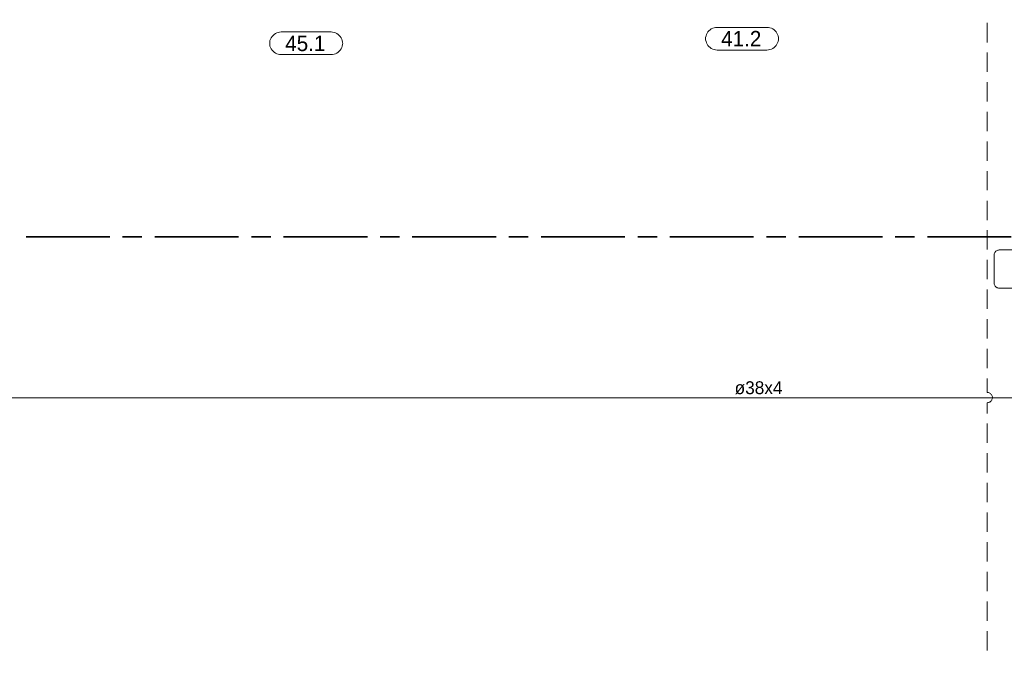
# Model space of a CAD drawing. Header units: millimetres. Extents: x 0 to 138, y 0 to 47.
# Tile 68 of 165: x 6.8 to 12.82, y 22.42 to 26.34. Entities that reach past the tile are written whole.
import ezdxf

# ---------------------------------------------------------------- set-up
doc = ezdxf.new("R2010")
doc.units = ezdxf.units.MM
doc.layers.add('PDF_Geomertry', color=7, linetype='Continuous')
doc.layers.add('PDF_Text', color=7, linetype='Continuous')
doc.styles.add('PDF Arial', font='txt')

msp = doc.modelspace()

# ---------------------------------------------------------------- linework, layer by layer
at = {"layer": 'PDF_Geomertry', "lineweight": 15}
for points in [[(18.8938, 22.2063), (18.8938, 24.029), (3.7174, 24.029), (3.7174, 27.4618)], [(12.7201, 26.2012), (12.7201, 26.3201)], [(12.7201, 26.0207), (12.7201, 26.1388)], [(12.7201, 25.8396), (12.7201, 25.9576)], [(12.7201, 25.6582), (12.7201, 25.7763)], [(12.7201, 25.4771), (12.7201, 25.5951)], [(12.7201, 25.2965), (12.7201, 25.4146)], [(12.7201, 25.1151), (12.7201, 25.2332)], [(12.7201, 24.934), (12.7201, 25.0521)], [(12.7201, 24.7526), (12.7201, 24.8707)], [(12.7201, 24.5715), (12.7201, 24.6896)], [(12.7201, 24.391), (12.7201, 24.509)], [(12.7201, 24.2096), (12.7201, 24.3276)], [(12.7201, 24.061), (12.7201, 24.1465)], [(12.7201, 23.9326), (12.7201, 23.9979), (12.7243, 23.9985), (12.7279, 23.9993), (12.7321, 24.0007), (12.7354, 24.0021), (12.739, 24.0049), (12.7424, 24.0068), (12.7451, 24.0104), (12.7474, 24.0138), (12.7487, 24.0174), (12.7501, 24.0215), (12.7515, 24.0257), (12.7515, 24.029), (12.7515, 24.0332), (12.7501, 24.0374), (12.7487, 24.0415), (12.7474, 24.0451), (12.7451, 24.0485), (12.7424, 24.0513), (12.739, 24.054), (12.7354, 24.0568), (12.7321, 24.0582), (12.7279, 24.0596), (12.7243, 24.0604), (12.7201, 24.061), (12.7243, 24.0604), (12.7279, 24.0596), (12.7321, 24.0582), (12.7354, 24.0568), (12.739, 24.054), (12.7424, 24.0513), (12.7451, 24.0485), (12.7474, 24.0451), (12.7487, 24.0415), (12.7501, 24.0374), (12.7515, 24.0332), (12.7515, 24.029), (12.7515, 24.0257), (12.7501, 24.0215), (12.7487, 24.0174), (12.7474, 24.0138), (12.7451, 24.0104), (12.7424, 24.0068), (12.739, 24.0049), (12.7354, 24.0021), (12.7321, 24.0007), (12.7279, 23.9993), (12.7243, 23.9985), (12.7201, 23.9979)], [(12.7201, 23.7521), (12.7201, 23.8701)], [(12.7201, 23.5707), (12.7201, 23.6888)], [(12.7201, 23.3896), (12.7201, 23.5076)], [(12.7201, 23.2082), (12.7201, 23.3262)], [(12.7201, 23.0271), (12.7201, 23.1457)], [(12.7201, 22.8465), (12.7201, 22.9646)], [(12.7201, 22.6651), (12.7201, 22.7832)], [(12.7201, 22.484), (12.7201, 22.6021)]]:
    msp.add_lwpolyline(points, dxfattribs=at)
for points in [[(8.7076, 26.2646), (8.7168, 26.2638), (8.7257, 26.2618), (8.7349, 26.259), (8.7432, 26.2549), (8.7507, 26.2499), (8.7576, 26.2438), (8.764, 26.2368), (8.7688, 26.229), (8.7729, 26.2207), (8.7757, 26.2118), (8.7779, 26.2026), (8.7785, 26.1938), (8.7785, 26.1965), (8.7779, 26.1874), (8.7757, 26.1785), (8.7729, 26.1693), (8.7688, 26.161), (8.764, 26.1535), (8.7576, 26.1465), (8.7507, 26.141), (8.7432, 26.1354), (8.7349, 26.1313), (8.7257, 26.1285), (8.7168, 26.1263), (8.7076, 26.1263), (8.4029, 26.1263), (8.3932, 26.1263), (8.384, 26.1285), (8.3757, 26.1313), (8.3674, 26.1354), (8.3599, 26.141), (8.3529, 26.1465), (8.3465, 26.1535), (8.341, 26.161), (8.3376, 26.1693), (8.334, 26.1785), (8.3326, 26.1874), (8.3321, 26.1965), (8.3321, 26.1938), (8.3326, 26.2026), (8.334, 26.2118), (8.3376, 26.2207), (8.341, 26.229), (8.3465, 26.2368), (8.3529, 26.2438), (8.3599, 26.2499), (8.3674, 26.2549), (8.3757, 26.259), (8.384, 26.2618), (8.3932, 26.2638), (8.4029, 26.2646), (8.7076, 26.2646)], [(11.3729, 26.2924), (11.3821, 26.2924), (11.391, 26.2901), (11.4001, 26.2874), (11.4085, 26.2832), (11.416, 26.2776), (11.4229, 26.2721), (11.4293, 26.2651), (11.434, 26.2576), (11.4382, 26.2493), (11.441, 26.2401), (11.4432, 26.2313), (11.4438, 26.2221), (11.4438, 26.2249), (11.4432, 26.216), (11.441, 26.2068), (11.4382, 26.1979), (11.434, 26.1896), (11.4293, 26.1818), (11.4229, 26.1749), (11.416, 26.1688), (11.4085, 26.1638), (11.4001, 26.1596), (11.391, 26.1568), (11.3821, 26.1549), (11.3729, 26.154), (11.0682, 26.154), (11.059, 26.1549), (11.0501, 26.1568), (11.041, 26.1596), (11.0326, 26.1638), (11.0251, 26.1688), (11.0182, 26.1749), (11.0118, 26.1818), (11.0071, 26.1896), (11.0029, 26.1979), (11.0001, 26.2068), (10.9979, 26.216), (10.9974, 26.2249), (10.9974, 26.2221), (10.9979, 26.2313), (11.0001, 26.2401), (11.0029, 26.2493), (11.0071, 26.2576), (11.0118, 26.2651), (11.0182, 26.2721), (11.0251, 26.2776), (11.0326, 26.2832), (11.041, 26.2874), (11.0501, 26.2901), (11.059, 26.2924), (11.0682, 26.2924), (11.3729, 26.2924)]]:
    msp.add_lwpolyline(points, close=True, dxfattribs=at)
at = {"layer": 'PDF_Geomertry', "lineweight": 35}
for points in [[(7.3543, 25.0132), (6.8424, 25.0132)], [(7.5507, 25.0132), (7.4326, 25.0132)], [(8.1418, 25.0132), (7.6299, 25.0132)], [(8.3382, 25.0132), (8.2201, 25.0132)], [(8.9293, 25.0132), (8.4174, 25.0132)], [(9.1257, 25.0132), (9.0076, 25.0132)], [(9.716, 25.0132), (9.2043, 25.0132)], [(9.9132, 25.0132), (9.7951, 25.0132)], [(10.5035, 25.0132), (9.9918, 25.0132)], [(10.7007, 25.0132), (10.5826, 25.0132)], [(11.291, 25.0132), (10.7793, 25.0132)], [(11.4876, 25.0132), (11.3696, 25.0132)], [(12.0785, 25.0132), (11.5668, 25.0132)], [(12.2751, 25.0132), (12.1571, 25.0132)], [(12.866, 25.0132), (12.3543, 25.0132)]]:
    msp.add_lwpolyline(points, dxfattribs=at)
at = {"layer": 'PDF_Geomertry', "lineweight": 9}
msp.add_lwpolyline([(13.0063, 24.6993), (12.7924, 24.6993), (12.7882, 24.6993), (12.784, 24.6999), (12.7799, 24.7012), (12.7765, 24.7035), (12.7729, 24.7054), (12.7701, 24.7082), (12.7674, 24.711), (12.7654, 24.7146), (12.7632, 24.7188), (12.7618, 24.7221), (12.7612, 24.7263), (12.7612, 24.7304), (12.7612, 24.8999), (12.7612, 24.904), (12.7618, 24.9082), (12.7632, 24.9124), (12.7654, 24.916), (12.7674, 24.9193), (12.7701, 24.9221), (12.7729, 24.9249), (12.7765, 24.9271), (12.7799, 24.929), (12.784, 24.9304), (12.7882, 24.9313), (12.7924, 24.9318), (13.0063, 24.9318)], dxfattribs=at)

# ---------------------------------------------------------------- texts
at = {"layer": 'PDF_Text', "attachment_point": 7, "style": 'PDF Arial'}
for s, insert, char_height in [('45.1', (8.4271, 26.1463), 0.09445), ('41.2', (11.0924, 26.1763), 0.09445), ('ø38x4', (11.1751, 24.0484), 0.07874)]:
    msp.add_mtext(s, dxfattribs=dict(at, insert=insert, char_height=char_height))

doc.saveas('drawing.dxf')
